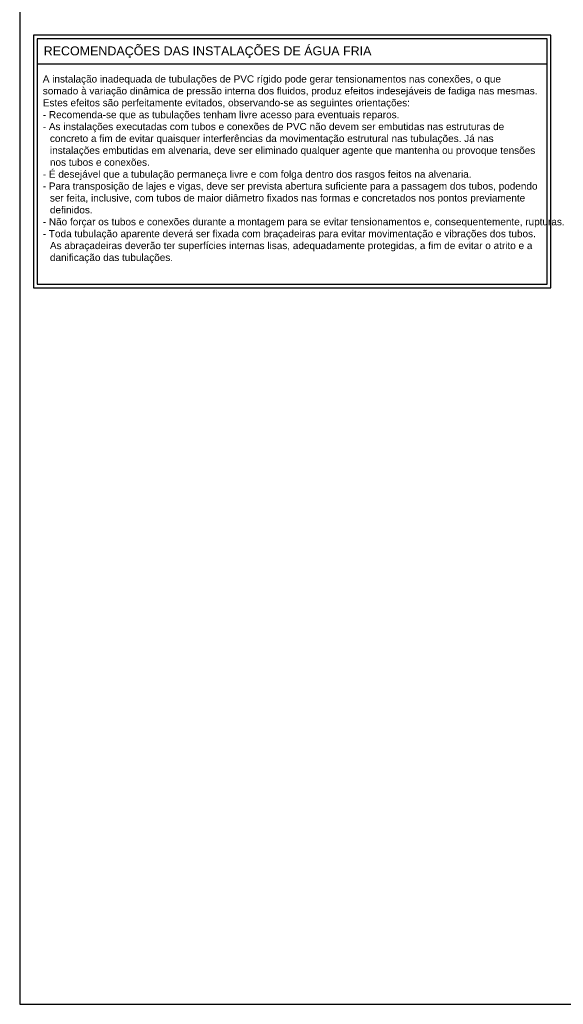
# Model space of a CAD drawing. Header units: millimetres. Extents: x -27 to 84, y 0 to 57.
# Tile 2 of 5: x 4 to 24, y 0 to 36. Entities that reach past the tile are written whole.
import ezdxf

# ---------------------------------------------------------------- set-up
doc = ezdxf.new("R2010")
doc.units = ezdxf.units.MM
doc.header["$LTSCALE"] = 10
doc.header["$MEASUREMENT"] = 0
doc.layers.add('H-FOLHAS', color=7, linetype='Continuous')
doc.layers.add('HID-ANOT', color=3, linetype='Continuous')
doc.layers.add('HID-PRANCHA-MODEL', color=30, linetype='Continuous', plot=False)
doc.styles.add('ARIAL', font='arial.ttf')

# ---------------------------------------------------------------- blocks, each defined once
blk = doc.blocks.new('A1 - ABNT')
at = {"layer": 'HID-PRANCHA-MODEL'}
blk.add_lwpolyline([(0, 0), (80.6, 0), (80.6, 57.4), (0, 57.4)], close=True, dxfattribs=at)

msp = doc.modelspace()

# ---------------------------------------------------------------- linework, layer by layer
at = {"color": 5}
msp.add_line((4.164, 34.676), (22.966, 34.676), dxfattribs=at)
for points in [[(4.034, 26.425), (23.096, 26.425), (23.096, 35.739), (4.034, 35.739)], [(4.164, 26.555), (22.966, 26.555), (22.966, 35.609), (4.164, 35.609)]]:
    msp.add_lwpolyline(points, close=True, dxfattribs=at)

# ---------------------------------------------------------------- block references
at = {"layer": 'H-FOLHAS'}
msp.add_blockref('A1 - ABNT', (3.526, 0), dxfattribs=at)

# ---------------------------------------------------------------- texts
at = {"color": 5, "style": 'ARIAL'}
msp.add_text('RECOMENDAÇÕES DAS INSTALAÇÕES DE ÁGUA FRIA', height=0.32906, dxfattribs=at).set_placement((4.409, 34.994))
at = {"layer": 'HID-ANOT', "insert": (4.377, 34.256), "char_height": 0.26325, "width": 18.23127, "attachment_point": 1, "style": 'ARIAL'}
msp.add_mtext('A instalação inadequada de tubulações de PVC rígido pode gerar tensionamentos nas conexões, o que somado à variação dinâmica de pressão interna dos fluidos, produz efeitos indesejáveis de fadiga nas mesmas. Estes efeitos são perfeitamente evitados, observando-se as seguintes orientações:\\P\\pi-0.26325,l0.26325;- Recomenda-se que as tubulações tenham livre acesso para eventuais reparos.\\P- As instalações executadas com tubos e conexões de PVC não devem ser embutidas nas estruturas de concreto a fim de evitar quaisquer interferências da movimentação estrutural nas tubulações. Já nas instalações embutidas em alvenaria, deve ser eliminado qualquer agente que mantenha ou provoque tensões nos tubos e conexões. \\P- É desejável que a tubulação permaneça livre e com folga dentro dos rasgos feitos na alvenaria.\\P- Para transposição de lajes e vigas, deve ser prevista abertura suficiente para a passagem dos tubos, podendo ser feita, inclusive, com tubos de maior diâmetro fixados nas formas e concretados nos pontos previamente definidos. \\P- Não forçar os tubos e conexões durante a montagem para se evitar tensionamentos e, consequentemente, rupturas.\\P- Toda tubulação aparente deverá ser fixada com braçadeiras para evitar movimentação e vibrações dos tubos.  As abraçadeiras deverão ter superfícies internas lisas, adequadamente protegidas, a fim de evitar o atrito e a danificação das tubulações.', dxfattribs=at)

doc.saveas('drawing.dxf')
